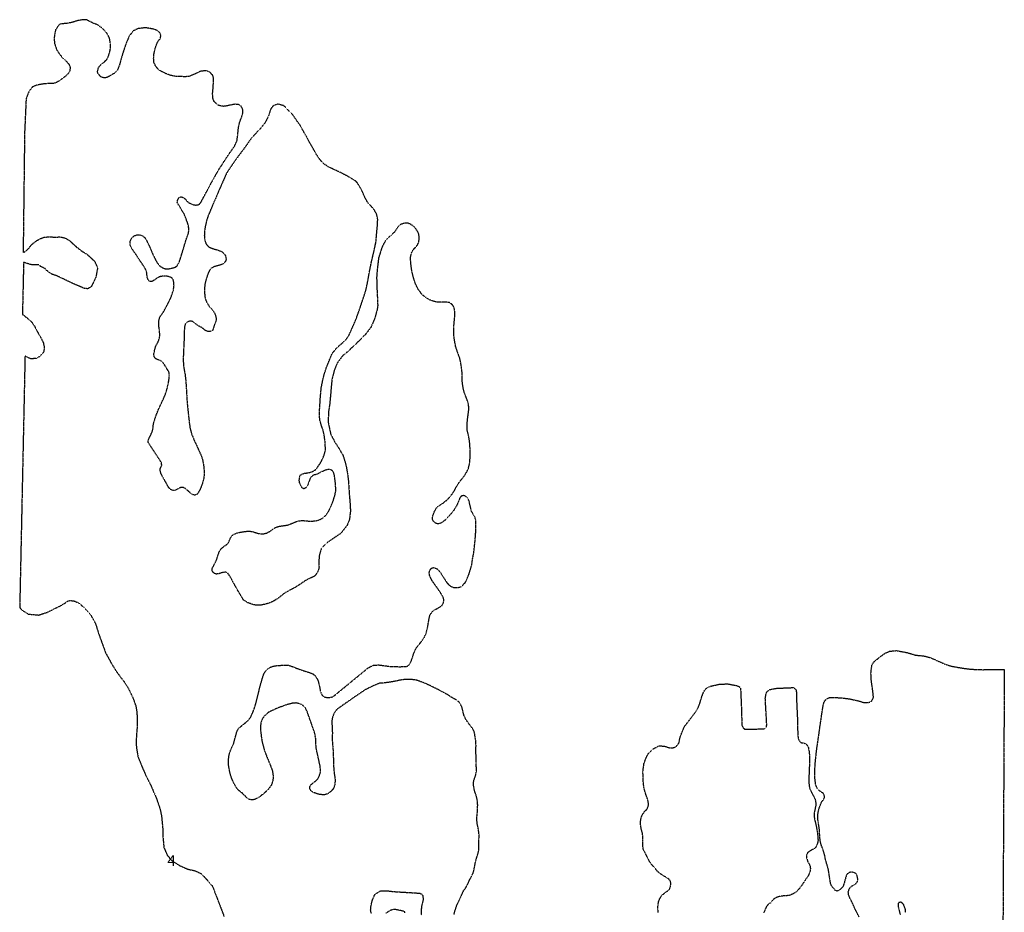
# Model space of a CAD drawing. Extents: x 387170 to 389193, y 100386 to 104689.
# Tile 14 of 14: x 388120 to 389041, y 103854 to 104689. Entities that reach past the tile are written whole.
import ezdxf

# ---------------------------------------------------------------- set-up
doc = ezdxf.new("R2010")
doc.units = 0
doc.header["$MEASUREMENT"] = 0
doc.linetypes.add('Wisdot7', pattern=[0.2875, 0.125, -0.05, 0.0625, -0.05])
doc.layers.add('E_DTM_ObscureArea', color=231, linetype='Wisdot7', lineweight=25)
doc.styles.add('CalibriLight', font='calibril.ttf')

msp = doc.modelspace()

# ---------------------------------------------------------------- linework, layer by layer
at = {"layer": 'E_DTM_ObscureArea'}
for points in [[(388526.42, 103851.65, 1607.29), (388527.56, 103855.52, 1606.57), (388528.57, 103858.62, 1605.69), (388529.33, 103860.74, 1604.7), (388530.3, 103862.82, 1603.47), (388531.23, 103864.68, 1603.02), (388531.98, 103866.19, 1602.8), (388535.6, 103874.26, 1602.41), (388536.79, 103875.53, 1602.39), (388538.21, 103877.85, 1603.1), (388539.14, 103879.65, 1604.54), (388540.1, 103881.79, 1605.44), (388541.23, 103884.36, 1606.1), (388542.23, 103886.09, 1606.43), (388543.35, 103888.04, 1606.04), (388544.69, 103891.31, 1604.89), (388545.91, 103897.31, 1603.8), (388546.55, 103900.79, 1602.86), (388547.26, 103903.45, 1601.24), (388548.8, 103908.25, 1600.07), (388549.68, 103911.96, 1599.58), (388549.66, 103915.86, 1599.48), (388549.68, 103919.35, 1599.68), (388549.71, 103922.02, 1599.82), (388549.94, 103924.71, 1599.99), (388549.75, 103927.49, 1599.87), (388549.47, 103929.72, 1599.6), (388549.01, 103932.42, 1599.41), (388548.17, 103936.38, 1599.23), (388547.79, 103939.76, 1599.25), (388547.76, 103942.29, 1599.29), (388548.17, 103945.95, 1599.23), (388548.55, 103949.89, 1599.13), (388548.56, 103954.27, 1599.27), (388548.07, 103959.56, 1599.23), (388546.84, 103963.89, 1599.21), (388545.64, 103967.27, 1599.13), (388544.87, 103971.1, 1599.17), (388544.6, 103974.77, 1599.17), (388545.08, 103977, 1599.13), (388545.83, 103979.26, 1598.98), (388546.54, 103981.17, 1598.84), (388547.45, 103986.11, 1598.74), (388547.3, 103989.86, 1598.78), (388547.25, 103993.35, 1598.78), (388547.15, 103998.19, 1598.8), (388546.83, 104004.53, 1598.84), (388547.05, 104009.54, 1598.76), (388546.77, 104014.03, 1598.7), (388546.28, 104017.13, 1598.53), (388545.65, 104020.97, 1598.04), (388545.01, 104023.44, 1597.98), (388543.87, 104025.39, 1598.1), (388542.08, 104027.69, 1598.2), (388540.28, 104030.12, 1598.43), (388538.71, 104032.3, 1598.86), (388537.36, 104034.29, 1599.45), (388535.73, 104037.84, 1599.6), (388534.85, 104041.45, 1599.6), (388533.58, 104046.32, 1599.56), (388531.61, 104049.77, 1599.66), (388529.08, 104052, 1599.66), (388524.34, 104054.5, 1599.7), (388521.7, 104056.37, 1599.68), (388512.1, 104061.71, 1599.76), (388499.92, 104067.62, 1599.95), (388491.49, 104070.74, 1600.17), (388489.2, 104071.14, 1600.34), (388482.46, 104071.47, 1600.71), (388477.98, 104071.12, 1600.89), (388471, 104069.66, 1601.18), (388466.43, 104068.82, 1601.67), (388460.21, 104068.04, 1601.98), (388456.93, 104067.94, 1602.16), (388450.24, 104065.08, 1602.33), (388443.64, 104061.9, 1602.63), (388431.45, 104053.66, 1603.03), (388416.9, 104043.41, 1603.08), (388414.12, 104039.6, 1603.06), (388412.77, 104035.7, 1603.01), (388412.2, 104032.66, 1603.12), (388412.25, 104029.82, 1603.18), (388412.53, 104026.86, 1603.29), (388412.7, 104021.18, 1603.48), (388412.6, 104017.68, 1603.57), (388412.66, 104013.21, 1603.59), (388413.24, 104006.93, 1603.48), (388413.63, 103997.43, 1603.61), (388413.94, 103988.64, 1603.97), (388414.4, 103983.7, 1604.14), (388414.98, 103979.77, 1604.33), (388415.3, 103977.1, 1604.51), (388414.97, 103973.01, 1604.59), (388413.62, 103969.11, 1604.68), (388410.38, 103965.75, 1604.93), (388408.16, 103964.34, 1604.97), (388405.47, 103963.45, 1604.82), (388401.39, 103963.71, 1604.57), (388398.55, 103964.37, 1604.42), (388395.09, 103965.62, 1603.97), (388392.99, 103966.77, 1603.63), (388391.47, 103969.4, 1603.35), (388391.66, 103971.13, 1603.18), (388392.77, 103973.01, 1603.14), (388395.08, 103974.93, 1603.2), (388396.88, 103976.31, 1603.31), (388398.91, 103978.21, 1603.42), (388399.95, 103979.94, 1603.44), (388400.71, 103981.79, 1603.44), (388401.47, 103984.28, 1603.48), (388401.61, 103986.64, 1603.48), (388401.33, 103988.82, 1603.46), (388401.14, 103990.94, 1603.46), (388397.68, 104006.69, 1603.5), (388397.27, 104011.14, 1603.31), (388397.31, 104015.27, 1603.16), (388396.07, 104021.77, 1603.06), (388391.04, 104036.1, 1602.74), (388388.93, 104041.95, 1602.63), (388387.2, 104045.21, 1602.61), (388385.24, 104047.16, 1602.54), (388382.33, 104048.67, 1602.52), (388378.77, 104049.4, 1602.5), (388375.38, 104049.16, 1602.44), (388368.79, 104047.34, 1602.1), (388360.27, 104044.13, 1601.86), (388353.05, 104040.68, 1601.73), (388349.75, 104037.89, 1601.63), (388347.14, 104034.58, 1601.56), (388345.79, 104030.76, 1601.31), (388345.41, 104025.6, 1600.99), (388346.16, 104018.34, 1600.48), (388347.02, 104012.87, 1600.24), (388349.09, 104005.1, 1600.22), (388351.89, 103997.96, 1600.05), (388354.73, 103991.11, 1600.24), (388356.65, 103985.81, 1600.56), (388357.35, 103980.61, 1600.75), (388357.06, 103976.81, 1600.88), (388355.67, 103972.62, 1600.92), (388352.96, 103968.82, 1600.65), (388349.76, 103965.74, 1600.26), (388344.88, 103961.66, 1599.56), (388340.76, 103959.29, 1599.28), (388337.61, 103958.64, 1599.11), (388334.05, 103959.45, 1598.9), (388331.23, 103962.24, 1598.86), (388328.25, 103965.24, 1598.43), (388325.8, 103967.08, 1598.15), (388323.78, 103968.95, 1598.05), (388320.58, 103974.27, 1598.24), (388318.67, 103978.72, 1598.58), (388317.19, 103983.21, 1598.92), (388316.21, 103987.67, 1599.2), (388315.71, 103990.76, 1599.58), (388315.51, 103995.15, 1599.86), (388315.83, 103998.66, 1600.03), (388316.49, 104002.21, 1600.09), (388317.62, 104005.38, 1600.2), (388320.46, 104011.62, 1600.37), (388322.31, 104018.48, 1600.39), (388323.09, 104021.61, 1600.48), (388324.13, 104024.12, 1600.56), (388325.12, 104025.71, 1600.54), (388327.36, 104027.62, 1600.56), (388330.94, 104030.52, 1600.54), (388333.51, 104032.68, 1600.65), (388336.01, 104035.68, 1600.8), (388337.86, 104039.49, 1601.09), (388339.37, 104043.18, 1601.39), (388341.3, 104049.2, 1601.69), (388342.62, 104054.87, 1601.95), (388344.03, 104060.34, 1602.2), (388345.21, 104065.28, 1602.63), (388346.29, 104069.01, 1602.82), (388347.19, 104072.37, 1603.08), (388348.47, 104076.12, 1603.48), (388350.06, 104078.97, 1603.72), (388353, 104081.73, 1603.84), (388355.29, 104083.15, 1603.93), (388358.06, 104083.98, 1604.04), (388360.8, 104084.38, 1604.06), (388364.4, 104084.64, 1604.1), (388366.95, 104084.73, 1604.12), (388371.43, 104084.79, 1604.04), (388375.9, 104083.36, 1604.01), (388378.58, 104082.18, 1603.97), (388382.62, 104080.71, 1603.95), (388387.62, 104079.04, 1603.8), (388391.43, 104077.83, 1603.63), (388394.52, 104076.69, 1603.57), (388396.45, 104075.09, 1603.52), (388399.13, 104070.79, 1603.5), (388400.42, 104066.07, 1603.46), (388401.46, 104060.19, 1603.42), (388403.01, 104056.56, 1603.27), (388405.07, 104055.12, 1603.2), (388405.8, 104054.83, 1603.18), (388409.33, 104054.45, 1603.06), (388413.31, 104055.24, 1603.08), (388446.16, 104082.27, 1602.25), (388450.71, 104084.62, 1601.93), (388456, 104085.04, 1601.73), (388461.11, 104084.37, 1601.54), (388466.09, 104083.7, 1601.24), (388475.87, 104083.32, 1600.28), (388482.38, 104083.65, 1600.09), (388484.59, 104085.13, 1599.88), (388486.36, 104088.35, 1599.75), (388487.48, 104091.59, 1599.73), (388489.09, 104096.5, 1599.54), (388490.63, 104099.85, 1599.2), (388492.75, 104103.03, 1598.96), (388495.57, 104106.36, 1598.83), (388497.96, 104109.71, 1598.66), (388498.83, 104111.07, 1598.56), (388500.3, 104114.41, 1598.45), (388501.8, 104120.45, 1598.3), (388502.68, 104125.59, 1598.07), (388503.3, 104128.85, 1597.79), (388504.09, 104131.84, 1597.7), (388505.91, 104134.49, 1597.49), (388507.67, 104136.22, 1597.19), (388509.84, 104137.35, 1597.06), (388512.75, 104138.9, 1596.89), (388515.28, 104140.77, 1596.77), (388516.57, 104143.03, 1596.45), (388517.05, 104145.49, 1596), (388516.53, 104148, 1595.68), (388514.74, 104151.25, 1595.61), (388511.19, 104156.47, 1595.68), (388508.51, 104160.14, 1595.66), (388505.95, 104163.88, 1595.68), (388503.89, 104167.68, 1595.74), (388503.17, 104170.88, 1595.66), (388503.84, 104173.58, 1595.61), (388505.7, 104175.74, 1595.61), (388507.73, 104176.14, 1595.66), (388511.15, 104174.61, 1595.66), (388513.97, 104171.03, 1595.66), (388516.8, 104166.53, 1595.72), (388519.72, 104161.96, 1595.83), (388523.3, 104158.59, 1595.85), (388526.05, 104157.42, 1596.08), (388529.33, 104157.3, 1596.4), (388533.17, 104158.09, 1596.85), (388537.19, 104162.3, 1597.28), (388540.46, 104170, 1597.92), (388542.92, 104177.99, 1598), (388543.69, 104183.47, 1598.51), (388544.93, 104189.99, 1598.68), (388546.13, 104200.91, 1598.94), (388546.8, 104209.72, 1599.09), (388546.97, 104216.36, 1599.09), (388546.7, 104220.81, 1598.94), (388545.95, 104223.52, 1598.71), (388544.89, 104224.91, 1598.51), (388542.72, 104229.12, 1598.3), (388541.48, 104234.06, 1598.34), (388540.59, 104238.32, 1598.32), (388539.44, 104240.77, 1598.17), (388537.25, 104242.85, 1597.77), (388535.41, 104243.46, 1597.34), (388533.25, 104242.97, 1596.89), (388531.85, 104241.28, 1596.66), (388530.58, 104238.03, 1596.57), (388529.01, 104234.25, 1596.53), (388525.98, 104229.35, 1596.42), (388522.41, 104224.96, 1596.4), (388518.4, 104220.6, 1596.38), (388514.79, 104218.06, 1596.36), (388512.61, 104217.08, 1596.3), (388510.69, 104217.04, 1596.36), (388508.62, 104217.85, 1596.4), (388507.04, 104219.55, 1596.4), (388506.27, 104221.75, 1596.4), (388506.54, 104224.2, 1596.4), (388507.78, 104227.66, 1596.45), (388509.89, 104231.77, 1596.51), (388512.52, 104234.07, 1596.49), (388516.54, 104236.72, 1596.55), (388520.52, 104239.87, 1596.55), (388522.96, 104242.73, 1596.62), (388525.38, 104245.8, 1596.51), (388527.23, 104248.89, 1596.47), (388529.35, 104252.85, 1596.6), (388531.28, 104255.81, 1596.81), (388533.31, 104258.42, 1597.06), (388535.99, 104261.73, 1597.34), (388538.65, 104266.03, 1597.47), (388539.9, 104268.7, 1597.66), (388540.94, 104272.86, 1597.94), (388541.38, 104277.24, 1598.17), (388541.54, 104283.94, 1598.41), (388541.31, 104291.03, 1598.41), (388540.64, 104296.73, 1598.39), (388538.76, 104304.67, 1598.34), (388538.64, 104309.85, 1598.22), (388539.34, 104316.82, 1598.24), (388540.3, 104324.16, 1598.19), (388540.09, 104327.99, 1598.13), (388539.17, 104331.74, 1598), (388538.11, 104334.63, 1597.9), (388536, 104339.77, 1598.09), (388534.92, 104344.51, 1598.24), (388534.19, 104350.06, 1598.26), (388534.1, 104355.61, 1598.19), (388533.93, 104359, 1598.07), (388533.38, 104363.36, 1598.02), (388532.76, 104367.79, 1598.05), (388531.79, 104372.11, 1598.24), (388529.99, 104376.92, 1598.47), (388528.04, 104382.65, 1598.56), (388526.88, 104388.94, 1598.45), (388526.15, 104394.57, 1598.17), (388526.17, 104400.4, 1597.94), (388526.49, 104403.85, 1597.7), (388526.92, 104408.44, 1597.45), (388527.21, 104412.17, 1597.3), (388527.12, 104416.29, 1597.24), (388526.66, 104418.88, 1597.24), (388525.61, 104421.05, 1597.24), (388523.94, 104422.96, 1597.28), (388522.07, 104423.93, 1597.32), (388519.81, 104424.43, 1597.32), (388516.62, 104424.35, 1597.32), (388513.22, 104424.24, 1597.3), (388510.92, 104424.39, 1597.3), (388507.22, 104425.18, 1597.3), (388503.61, 104426.55, 1597.28), (388500.82, 104428.21, 1597.17), (388496.77, 104431.25, 1597.17), (388492.86, 104436.58, 1597.13), (388490.4, 104441.62, 1597.24), (388489.02, 104445.76, 1597.32), (388487.38, 104451.87, 1597.28), (388486.65, 104455.93, 1597.28), (388485.99, 104461.56, 1597.28), (388485.72, 104465.94, 1597.13), (388486.45, 104469.57, 1597.11), (388487.39, 104471.72, 1597.06), (388488.55, 104473.82, 1597.06), (388491.09, 104476.33, 1597.06), (388492.23, 104477.79, 1597.06), (388493.36, 104480.17, 1597.11), (388493.81, 104483.06, 1597.21), (388493.75, 104485.97, 1597.28), (388493.35, 104488.78, 1597.38), (388491.74, 104491.55, 1598.09), (388489.45, 104494.75, 1598.56), (388485.65, 104497.38, 1598.83), (388483.51, 104498.18, 1599.22), (388480.51, 104498.33, 1600.77), (388476.43, 104497.02, 1601.93), (388474.38, 104495.34, 1602.1), (388471.2, 104490.56, 1601.97), (388467.82, 104487.05, 1601.88), (388465.25, 104484.89, 1601.78), (388461.9, 104481.16, 1601.67), (388459.12, 104475.85, 1601.52), (388455.97, 104466.1, 1601.12), (388454.83, 104456.88, 1600.94), (388454.07, 104447.42, 1600.75), (388454.46, 104434.79, 1600.9), (388454.88, 104427.22, 1600.84), (388455.09, 104421.12, 1600.8), (388454.47, 104417.08, 1600.65), (388452.46, 104409.64, 1600.97), (388448.72, 104400.89, 1601.05), (388444.03, 104394.69, 1601.14), (388439.5, 104389.86, 1601.2), (388432.83, 104383.48, 1601.35), (388426.94, 104377.95, 1601.39), (388422.38, 104374.26, 1601.58), (388417.43, 104367.75, 1601.78), (388414.57, 104361.08, 1601.82), (388412.32, 104352.33, 1601.78), (388411.52, 104344.08, 1601.8), (388410.97, 104337.05, 1601.84), (388410.2, 104329.16, 1602.05), (388409, 104321.43, 1602.37), (388408.83, 104311.74, 1602.57), (388411.11, 104301, 1602.69), (388414.68, 104294, 1602.76), (388418.5, 104288.09, 1602.82), (388422.65, 104281.01, 1603.14), (388425.4, 104272.01, 1603.08), (388426.88, 104263.76, 1603.16), (388427.75, 104256.72, 1603.03), (388428.45, 104245.33, 1603.03), (388429.26, 104235.87, 1603.12), (388429.6, 104229.08, 1603.23), (388428.64, 104221.09, 1603.18), (388426.51, 104215.63, 1603.1), (388420.73, 104208.19, 1603.2), (388414.64, 104204.06, 1603.18), (388407.15, 104198.89, 1602.97), (388402.34, 104194.03, 1602.95), (388400.41, 104187.23, 1602.8), (388400.12, 104182.65, 1602.69), (388400.21, 104176.33, 1602.69), (388399.75, 104174.37, 1602.93), (388398.94, 104172.37, 1603.08), (388397.47, 104169.81, 1603.08), (388395.53, 104167.78, 1603.01), (388393.14, 104166.64, 1603.01), (388389.39, 104164.94, 1603.35), (388386.36, 104163.09, 1603.63), (388382.88, 104160.7, 1603.82), (388379.73, 104158.63, 1603.99), (388377.38, 104157.13, 1604.12), (388374.52, 104155.73, 1604.25), (388372.34, 104154.67, 1604.33), (388367.22, 104151.57, 1604.76), (388362.73, 104147.87, 1605.21), (388358.36, 104145.05, 1605.36), (388354.9, 104143.31, 1605.51), (388350.47, 104141.9, 1605.78), (388346.29, 104141.01, 1605.98), (388341.33, 104140.77, 1606.1), (388338.42, 104141.49, 1606.32), (388333.34, 104143.3, 1606.42), (388329.63, 104145.73, 1606.7), (388325.41, 104152.8, 1606.7), (388321.18, 104160.18, 1606.83), (388317.46, 104167.04, 1606.77), (388315.32, 104170.29, 1606.59), (388313.59, 104171.61, 1606.59), (388312.28, 104171.79, 1606.61), (388309.73, 104171.37, 1606.68), (388306.27, 104170.19, 1606.98), (388304.32, 104170.01, 1606.94), (388302.35, 104170.62, 1606.85), (388300.94, 104171.91, 1606.68), (388300.16, 104173.75, 1606.61), (388300.52, 104175.75, 1606.55), (388302.27, 104178.81, 1606.41), (388303.58, 104181.33, 1606.31), (388304.63, 104183.89, 1606.17), (388305.81, 104187.75, 1606.17), (388307.09, 104191.26, 1606.09), (388308.54, 104193.49, 1605.98), (388310.81, 104195.55, 1605.74), (388312.43, 104196.68, 1605.59), (388314.69, 104198.25, 1605.28), (388315.93, 104200.15, 1605.17), (388316.98, 104202.71, 1605.13), (388317.86, 104204.51, 1605.04), (388319.23, 104206.3, 1604.99), (388320.46, 104207.09, 1604.93), (388322.28, 104208, 1604.86), (388325.21, 104208.95, 1604.8), (388328.54, 104209.51, 1604.63), (388331.46, 104209.9, 1604.49), (388333.83, 104210.24, 1604.41), (388336.32, 104209.98, 1604.32), (388339.27, 104209.39, 1604.28), (388342.57, 104208.29, 1604.16), (388344.9, 104207.76, 1604.06), (388348.23, 104207.7, 1603.97), (388351.18, 104208.35, 1603.82), (388354.06, 104209.85, 1603.66), (388357.64, 104212.39, 1603.53), (388360.03, 104213.85, 1603.45), (388362.42, 104214.62, 1603.38), (388365.64, 104215.11, 1603.34), (388368.44, 104215.49, 1603.27), (388371.28, 104216, 1603.14), (388373.36, 104216.81, 1603.03), (388376.33, 104218.07, 1602.86), (388379.76, 104219.5, 1602.77), (388383.16, 104220, 1602.77), (388385.93, 104220.01, 1602.79), (388391.03, 104219.56, 1602.9), (388393.92, 104219.52, 1602.94), (388397.51, 104219.98, 1603.01), (388401.11, 104220.99, 1603.03), (388404.1, 104222.68, 1603.03), (388406.98, 104225.41, 1602.99), (388409.46, 104229.21, 1602.97), (388411.05, 104232.62, 1602.9), (388413.42, 104238.32, 1602.86), (388415.12, 104243.84, 1602.88), (388415.98, 104248.54, 1602.88), (388415.7, 104252.88, 1602.88), (388415.37, 104257.1, 1602.86), (388414.42, 104263.35, 1602.86), (388413.75, 104265.26, 1602.9), (388412.9, 104266.47, 1602.97), (388411.97, 104267.19, 1603.07), (388410.62, 104267.74, 1603.14), (388408.64, 104267.86, 1603.12), (388406.54, 104267.3, 1602.81), (388404.47, 104266.43, 1602.33), (388402.56, 104265.7, 1602.11), (388401.57, 104265.11, 1602.25), (388400.63, 104264.6, 1602.49), (388399.88, 104264.1, 1602.62), (388398.76, 104263.56, 1602.66), (388397.87, 104263.23, 1602.77), (388396.48, 104262.92, 1602.72), (388395.04, 104262.54, 1602.57), (388393.93, 104261.88, 1602.53), (388392.45, 104260.57, 1602.49), (388391.68, 104258.9, 1602.48), (388390.84, 104256.73, 1602.51), (388389.92, 104253.94, 1602.49), (388389.22, 104252.21, 1602.31), (388387.83, 104250.6, 1602.2), (388386.6, 104249.99, 1602.09), (388385.81, 104249.86, 1602.07), (388384.83, 104250.45, 1602.05), (388383.65, 104251.94, 1602.18), (388382.83, 104253.4, 1602.33), (388382.11, 104255.24, 1602.48), (388381.75, 104257.73, 1602.49), (388382, 104260.34, 1602.55), (388382.41, 104261.92, 1602.59), (388382.79, 104262.51, 1602.61), (388384.41, 104263.64, 1602.59), (388386.56, 104264.27, 1602.55), (388389.48, 104264.73, 1602.55), (388391.18, 104264.95, 1602.49), (388393.76, 104265.68, 1602.57), (388395.34, 104266.57, 1602.66), (388396.73, 104267.5, 1602.77), (388398.07, 104269.04, 1602.83), (388399.43, 104270.89, 1602.7), (388400.41, 104272.27, 1602.61), (388401.4, 104273.59, 1602.55), (388402.55, 104275.73, 1602.64), (388403.32, 104277.47, 1602.79), (388403.98, 104278.88, 1602.94), (388404.94, 104281.19, 1603.12), (388405.45, 104283.02, 1603.25), (388406.14, 104285.55, 1603.27), (388406.14, 104288.81, 1603.23), (388405.99, 104293.11, 1603.14), (388405.16, 104299.43, 1602.94), (388404.16, 104304.14, 1602.85), (388402.66, 104308.44, 1602.77), (388401.04, 104313.95, 1602.72), (388400.53, 104319.38, 1602.59), (388400.8, 104324.4, 1602.49), (388401.48, 104335.05, 1602.2), (388402.34, 104344.36, 1602.01), (388404.01, 104352.89, 1601.94), (388405.3, 104357.51, 1601.92), (388407.07, 104362.97, 1601.77), (388408.53, 104366.55, 1601.72), (388410.22, 104370.83, 1601.72), (388412.75, 104376.73, 1601.72), (388416.3, 104381, 1601.66), (388419.06, 104383.72, 1601.76), (388422.32, 104386.42, 1601.66), (388425.28, 104389.04, 1601.35), (388428.41, 104393.76, 1601.31), (388430.8, 104399.16, 1601.2), (388434.37, 104407.18, 1601.11), (388438.04, 104417.38, 1601.04), (388440.93, 104426.02, 1601.04), (388444.1, 104435.67, 1600.94), (388445.64, 104442.96, 1600.94), (388447.34, 104452.47, 1600.93), (388449.17, 104461.88, 1600.91), (388451.79, 104472.77, 1601.13), (388453.45, 104480.81, 1601.31), (388454.08, 104487.89, 1601.61), (388454.81, 104496.02, 1602.16), (388455.13, 104501.84, 1602.53), (388454.19, 104506.61, 1602.37), (388452.28, 104510.01, 1601.85), (388450.3, 104512.72, 1601.17), (388448.39, 104514.76, 1600.83), (388446.41, 104516.79, 1601), (388445.2, 104518.58, 1601.31), (388443.86, 104521.05, 1601.74), (388442.2, 104524.4, 1602.29), (388441.3, 104526.72, 1602.99), (388439.7, 104530.08, 1603.51), (388437.79, 104533.35, 1604.1), (388436.07, 104536.02, 1604.82), (388434.1, 104537.93, 1605.19), (388428.1, 104541.56, 1605.8), (388421.82, 104544.92, 1606.18), (388416.47, 104547.44, 1606.55), (388409.21, 104550.77, 1606.87), (388404.28, 104554.13, 1607.44), (388400.76, 104558.23, 1608.23), (388398.11, 104562.17, 1608.79), (388394.74, 104568.02, 1609.43), (388391.29, 104574.04, 1610.34), (388387.9, 104580.36, 1610.95), (388382.76, 104589.56, 1612.13), (388375.6, 104599.73, 1613.29), (388367.31, 104608.14, 1614.38), (388361.98, 104609.71, 1614.91), (388357.55, 104608.27, 1614.76), (388355.11, 104605.18, 1615.26), (388352.92, 104598.44, 1615.47), (388349.87, 104592.4, 1615.8), (388344.65, 104585.87, 1616.29), (388337.51, 104578.5, 1617.17), (388329.49, 104567.24, 1617.76), (388322.05, 104557.33, 1618.07), (388313.81, 104545.23, 1618.19), (388307.75, 104531.44, 1618.19), (388298.77, 104510.57, 1618), (388296.14, 104504.17, 1618.13), (388295.04, 104500.58, 1618), (388294.03, 104496.04, 1617.88), (388293.18, 104491.17, 1617.64), (388292.97, 104486.77, 1617.45), (388293.42, 104482.64, 1617.41), (388294.44, 104479.04, 1616.98), (388296.89, 104476.26, 1616.53), (388300.04, 104474.77, 1616.08), (388305.45, 104473.23, 1615.32), (388308.29, 104472.12, 1615.03), (388309.43, 104471.61, 1614.72), (388311.36, 104469.94, 1614.36), (388312.78, 104467.95, 1614.05), (388313.23, 104466.01, 1613.84), (388313.32, 104464.31, 1613.72), (388312.91, 104462.84, 1613.7), (388311.01, 104460.47, 1613.74), (388307.4, 104458.9, 1614.05), (388304.31, 104458.21, 1614.17), (388301.46, 104457.26, 1614.29), (388299.26, 104455.89, 1614.5), (388297.79, 104454.04, 1614.6), (388296.41, 104451.25, 1614.6), (388295.24, 104447.65, 1614.48), (388294.41, 104444.77, 1614.4), (388293.61, 104441.61, 1614.38), (388293.04, 104436.64, 1614.23), (388293.21, 104432.68, 1613.88), (388293.72, 104427.87, 1613.54), (388294.71, 104425.3, 1613.45), (388295.95, 104423.02, 1613.39), (388297.47, 104420.63, 1613.41), (388299.38, 104418.55, 1613.23), (388301.01, 104416.44, 1613.13), (388302.35, 104414.51, 1612.94), (388303.48, 104411.95, 1612.82), (388304.03, 104408.92, 1612.76), (388304.05, 104407.28, 1612.76), (388303.23, 104405.09, 1612.69), (388302.37, 104403.23, 1612.63), (388301.71, 104400.77, 1612.53), (388300.79, 104398.22, 1612.45), (388299.71, 104397.3, 1612.39), (388297.16, 104396.79, 1612.45), (388295.48, 104397.18, 1612.53), (388293.84, 104397.92, 1612.69), (388291.98, 104399.53, 1612.9), (388290.51, 104400.62, 1612.92), (388287.7, 104402.07, 1612.96), (388285.73, 104403.39, 1613.04), (388283.96, 104404.8, 1613.13), (388282.12, 104406.21, 1613.23), (388280.78, 104406.63, 1613.41), (388278.34, 104406.4, 1613.52), (388276.9, 104405.72, 1613.54), (388275.26, 104404.2, 1613.6), (388274.35, 104400.76, 1613.37), (388274.02, 104388.83, 1612.78), (388273.57, 104378.94, 1611.79), (388273.18, 104370.62, 1611.22), (388273.69, 104363.62, 1610.52), (388274.93, 104356.9, 1610.11), (388275.56, 104351.62, 1609.56), (388276.08, 104344.55, 1609.15), (388276.47, 104337.47, 1608.8), (388276.88, 104330.81, 1608.45), (388277.72, 104322.54, 1608.29), (388278.75, 104312.92, 1608.14), (388279.64, 104306.23, 1608.06), (388281.35, 104300.37, 1607.98), (388283.73, 104294.57, 1607.88), (388286.03, 104289.72, 1607.92), (388287.93, 104285.45, 1608.02), (388289.98, 104281.06, 1607.98), (388291.23, 104277.21, 1607.96), (388292.08, 104273.18, 1607.94), (388292.63, 104268.72, 1607.92), (388292.87, 104264.7, 1607.94), (388292.6, 104260.3, 1607.94), (388291.46, 104255.54, 1607.92), (388289.92, 104251.5, 1607.9), (388288.57, 104248.37, 1607.71), (388286.69, 104245.04, 1607.67), (388285.35, 104244.03, 1607.86), (388283.24, 104243.9, 1608.04), (388281.46, 104244.69, 1608.14), (388278.57, 104247.09, 1608.35), (388275.22, 104249.93, 1608.39), (388273.42, 104250.93, 1608.49), (388270.62, 104250.87, 1608.57), (388267.81, 104249.45, 1608.57), (388265.26, 104248.18, 1608.57), (388262.91, 104248.44, 1608.66), (388261.27, 104249.18, 1608.78), (388259.59, 104251.08, 1608.74), (388256.94, 104256.03, 1608.7), (388254, 104261.16, 1608.66), (388252.5, 104264.03, 1608.64), (388251.78, 104266.63, 1608.62), (388251.8, 104268.62, 1608.64), (388252.54, 104270.26, 1608.68), (388253.15, 104271.82, 1608.68), (388252.93, 104274.2, 1608.68), (388240.41, 104293.28, 1608.41), (388240.44, 104294.52, 1608.41), (388241.31, 104296.92, 1608.39), (388242.69, 104299.72, 1608.41), (388244.38, 104303.57, 1608.47), (388244.91, 104305.95, 1608.66), (388245.31, 104309.82, 1608.84), (388245.95, 104312.47, 1608.84), (388246.76, 104314.81, 1608.7), (388247.65, 104317.76, 1608.68), (388248.75, 104320.67, 1608.68), (388250.09, 104323.87, 1608.82), (388252.94, 104330.02, 1609.25), (388256.13, 104336.89, 1609.43), (388258.31, 104343.66, 1609.87), (388259.82, 104350.98, 1610.54), (388260.26, 104355.81, 1610.89), (388259.9, 104358.99, 1611.34), (388258.92, 104360.61, 1611.85), (388257.38, 104363.2, 1612.26), (388256.1, 104365.2, 1612.37), (388254.69, 104367.19, 1612.41), (388253.02, 104368.95, 1612.31), (388251.07, 104370.07, 1612.12), (388249.02, 104370.7, 1612.04), (388247.73, 104371.34, 1612.06), (388246.28, 104372.98, 1612.2), (388245.87, 104374.45, 1612.33), (388245.91, 104376.3, 1612.63), (388246.5, 104379.43, 1613.15), (388247.41, 104382.87, 1613.41), (388248.47, 104384.81, 1613.82), (388249.7, 104387.05, 1614.03), (388250.8, 104389.89, 1614.17), (388251.28, 104392.81, 1614.38), (388251.25, 104395.4, 1614.83), (388251.01, 104397.91, 1615.28), (388250.62, 104400.61, 1615.52), (388250.4, 104403.81, 1615.69), (388250.36, 104406.4, 1615.83), (388251.26, 104409.97, 1616.1), (388251.95, 104411.41, 1616.55), (388253.9, 104413.98, 1616.82), (388255.28, 104416.09, 1616.67), (388256.49, 104418.46, 1616.12), (388257.55, 104420.27, 1615.79), (388258.77, 104422.71, 1615.89), (388261.66, 104428.38, 1616.39), (388264.06, 104435.65, 1616.73), (388264.63, 104439.81, 1617.04), (388264.45, 104443.22, 1617.39), (388263.81, 104445.76, 1617.7), (388262.44, 104447.2, 1617.78), (388260.02, 104448.21, 1617.86), (388256.88, 104448.87, 1617.92), (388253.82, 104448.66, 1617.78), (388251.8, 104448.33, 1617.72), (388249.56, 104447.37, 1617.55), (388247.17, 104445.85, 1617.43), (388245.52, 104444.54, 1617.2), (388244.08, 104443.79, 1617.12), (388242.38, 104443.7, 1617.12), (388241.16, 104444.27, 1617.12), (388240.36, 104445.56, 1617.14), (388239.62, 104447.61, 1617.18), (388239.33, 104449.98, 1617.27), (388238.98, 104453.09, 1617.33), (388237.85, 104455.59, 1617.51), (388235.93, 104458.63, 1617.68), (388233.79, 104461.85, 1617.76), (388231.49, 104465.19, 1617.96), (388229.16, 104468.88, 1618.11), (388227.04, 104471.83, 1618.15), (388225.45, 104474.21, 1618.23), (388224.14, 104476.55, 1618.25), (388223.47, 104478.68, 1618.23), (388223.79, 104481.85, 1618.25), (388225.24, 104484.59, 1618.41), (388227.39, 104486.5, 1618.58), (388230.04, 104487.43, 1618.62), (388231.95, 104487.47, 1618.6), (388234.83, 104486.71, 1618.6), (388237.41, 104484.69, 1618.52), (388239.04, 104481.83, 1618.39), (388241.06, 104477.85, 1618.25), (388243.04, 104473.38, 1618.11), (388244.8, 104469.23, 1617.98), (388246.84, 104464.98, 1617.92), (388248.89, 104461.27, 1618.17), (388251.21, 104458.4, 1618.13), (388253.91, 104456.6, 1618.21), (388256.74, 104455.57, 1618.35), (388258.87, 104455.42, 1618.37), (388261.62, 104456.09, 1618.45), (388263.5, 104456.4, 1618.39), (388265.63, 104457.08, 1618.35), (388267.37, 104458.2, 1618.23), (388269.57, 104461.82, 1618.11), (388272.99, 104472.81, 1618.27), (388276.06, 104483.22, 1618.62), (388277.93, 104488.11, 1618.78), (388278.54, 104491.11, 1618.8), (388278.35, 104493.97, 1618.93), (388277.98, 104496.46, 1619.09), (388277.39, 104498.39, 1619.4), (388276.75, 104500.11, 1619.71), (388275.74, 104502.89, 1619.93), (388274.13, 104506.92, 1619.95), (388272.93, 104508.79, 1620.08), (388271.23, 104511.71, 1620.1), (388269.61, 104514.36, 1619.97), (388268.68, 104515.58, 1620.12), (388267.66, 104517.67, 1620.28), (388268, 104519.89, 1620.46), (388269.23, 104522.13, 1620.63), (388271, 104522.97, 1620.61), (388271.41, 104522.94, 1620.59), (388273.18, 104522.36, 1620.46), (388275.09, 104520.96, 1620.3), (388277.18, 104518.35, 1620.44), (388278.78, 104517.27, 1620.38), (388282.14, 104515.73, 1620.24), (388284.92, 104515.24, 1619.93), (388286.82, 104515.48, 1619.01), (388288.27, 104516.03, 1618.93), (388289.64, 104517.52, 1618.95), (388298.21, 104533.56, 1618.95), (388305.98, 104547.54, 1618.75), (388314.23, 104560.33, 1618.52), (388321.31, 104570.49, 1618.09), (388323.6, 104575.72, 1618.17), (388324.2, 104580.77, 1619.16), (388324.85, 104586.98, 1619.77), (388325.51, 104591.06, 1620.02), (388326.59, 104594.22, 1620.06), (388328.14, 104598.31, 1619.94), (388329.11, 104602.07, 1619.92), (388328.91, 104604.87, 1619.94), (388327.62, 104607.45, 1620.12), (388325.45, 104609.14, 1620.37), (388321.92, 104609.57, 1620.74), (388318.41, 104608.97, 1621.1), (388314.77, 104608.1, 1621.43), (388310.57, 104607.52, 1621.8), (388306.25, 104608.51, 1622.23), (388302.24, 104611.92, 1622.42), (388301.06, 104614.99, 1622.46), (388300.68, 104619.34, 1622.77), (388301.26, 104625.48, 1623.09), (388301.71, 104633.52, 1623.18), (388300.95, 104636.55, 1623.4), (388298.05, 104639.7, 1623.83), (388294.75, 104640.83, 1623.97), (388289.91, 104640.55, 1623.95), (388284.01, 104637.8, 1623.93), (388279.3, 104635.75, 1623.75), (388275.29, 104635.25, 1623.65), (388266.02, 104635.68, 1623.71), (388261.58, 104636.46, 1623.77), (388256.58, 104638.29, 1623.73), (388251.02, 104641.32, 1623.91), (388247.71, 104644.57, 1624.02), (388245.9, 104648.76, 1624.45), (388245.57, 104652.36, 1624.75), (388245.89, 104656.56, 1625.23), (388246.92, 104661.22, 1625.04), (388248.15, 104665.08, 1624.84), (388249.94, 104668.77, 1624.63), (388251.95, 104671.31, 1624.53), (388252.31, 104673.87, 1624.24), (388251.55, 104675.94, 1624.02), (388249.33, 104678.24, 1623.93), (388245.86, 104679.78, 1624.04), (388237.82, 104681.12, 1624.36), (388231.3, 104680.37, 1624.45), (388226.66, 104678.26, 1624.51), (388222.82, 104673.6, 1624.47), (388219.49, 104665.62, 1624.28), (388216.5, 104656.71, 1624.08), (388213.9, 104647.14, 1623.91), (388211.58, 104641.22, 1623.83), (388209.23, 104638.66, 1623.77), (388205.61, 104636.62, 1623.56), (388201.86, 104634.56, 1623.4), (388199.49, 104634.19, 1623.34), (388196.49, 104635, 1623.22), (388193.53, 104638.01, 1623.07), (388193.11, 104640.03, 1623.09), (388193.77, 104643.23, 1623.28), (388195.68, 104646.17, 1623.71), (388198.86, 104648.66, 1623.81), (388201.87, 104651.55, 1623.97), (388203.48, 104654.82, 1624), (388204.54, 104658.31, 1624), (388205.29, 104662.07, 1624.02), (388205.16, 104666.71, 1624.24), (388204.27, 104671.51, 1624.26), (388201.97, 104675.87, 1624.45), (388199.36, 104678.83, 1624.49), (388197.23, 104680.94, 1624.61), (388195.49, 104682.18, 1624.77), (388193.18, 104683.86, 1624.94), (388190.3, 104684.89, 1625.06), (388186.69, 104686.55, 1624.98), (388184.91, 104687.52, 1625), (388183.05, 104688.55, 1625), (388180.92, 104688.67, 1624.96), (388177.45, 104688.35, 1624.88), (388174.15, 104687.63, 1624.82), (388168.45, 104685.85, 1624.77), (388164.32, 104685.21, 1624.69), (388162.35, 104685, 1624.61), (388159.22, 104684.71, 1624.61), (388157.28, 104684.09, 1624.57), (388153.81, 104679.05, 1624.3), (388152.44, 104671.42, 1623.65), (388153.03, 104666.05, 1623.4), (388154.94, 104660.43, 1623.19), (388158.16, 104655.67, 1623.18), (388161.15, 104652.12, 1623.26), (388164.66, 104649.08, 1623.34), (388166.54, 104646.68, 1623.26), (388167.47, 104644.21, 1623.18), (388167.33, 104641.4, 1622.99), (388166.27, 104638.99, 1622.85), (388163.87, 104636.22, 1622.66), (388160.81, 104634.01, 1622.17), (388158.21, 104632.04, 1621.9), (388154.61, 104629.8, 1621.7), (388152.19, 104629.08, 1621.72), (388148.99, 104628.92, 1621.99), (388147.14, 104628.92, 1622.07), (388144.28, 104628.71, 1622.05), (388139.87, 104628.12, 1621.78), (388136.22, 104627.45, 1621.08), (388132.17, 104625.58, 1620.78), (388129.23, 104621.81, 1620.74), (388127.91, 104619.11, 1620.61), (388126.33, 104614.48, 1620.37), (388124.91, 104582.9, 1618.95), (388123.57, 104470.72, 1605.46), (388124.74, 104471.38, 1605.46), (388126.54, 104472.64, 1605.54), (388129.05, 104475.06, 1605.62), (388130.87, 104477.56, 1606.4), (388133.13, 104479.68, 1607.51), (388136.21, 104481.88, 1607.88), (388139.59, 104483.84, 1608.21), (388143.03, 104485.12, 1608.25), (388148.04, 104485.58, 1608.49), (388153, 104485.22, 1608.74), (388158.18, 104485.43, 1608.78), (388162.79, 104484.49, 1608.86), (388166.98, 104482, 1608.82), (388173.57, 104475.91, 1608.74), (388177.99, 104472.49, 1608.7), (388183.51, 104469.04, 1608.9), (388190.25, 104462.82, 1609.07), (388193.16, 104456.52, 1609.03), (388191.63, 104447.9, 1609.03), (388187.27, 104438.87, 1609.03), (388184.17, 104436.94, 1609.03), (388180.86, 104437.18, 1609.03), (388169.46, 104442.15, 1609.07), (388155, 104449.01, 1608.78), (388150.48, 104450.51, 1609.07), (388147.41, 104452.69, 1609.11), (388145.36, 104454.14, 1608.78), (388144.26, 104455.68, 1608.04), (388142.39, 104456.6, 1607.55), (388139.96, 104457.74, 1607.18), (388138.32, 104459.23, 1605.83), (388136.27, 104459.18, 1605.62), (388131.61, 104459.29, 1605.25), (388124, 104461.59, 1604.93), (388122.9, 104413.06, 1600.66), (388128.96, 104408.28, 1600.87), (388131.51, 104405.78, 1600.74), (388134.36, 104401.67, 1600.58), (388136.7, 104397.1, 1600.58), (388140.13, 104391.12, 1600.29), (388142.49, 104386.28, 1599.97), (388143.31, 104381.84, 1599.68), (388142.82, 104378.38, 1599.47), (388141.89, 104376.51, 1599.15), (388139.16, 104373.52, 1598.65), (388135.64, 104371.69, 1598.28), (388130.61, 104371.36, 1598.16), (388125.31, 104373.88, 1598.12), (388120.34, 104138.63, 1592.22), (388122.77, 104136.12, 1592.22), (388128.44, 104132.54, 1592.26), (388138.09, 104131.66, 1592.46), (388146.86, 104134.53, 1592.46), (388152.46, 104137.51, 1592.59), (388158.63, 104140.41, 1592.83), (388162.77, 104142.98, 1592.91), (388164.95, 104144.55, 1593), (388167.47, 104145.33, 1592.95), (388171.21, 104144.86, 1592.79), (388175.48, 104143.07, 1592.79), (388181.13, 104138.26, 1592.79), (388186, 104132.96, 1592.79), (388191.25, 104123.6, 1592.79), (388194.55, 104113.1, 1592.79), (388200.61, 104096.42, 1592.79), (388206.22, 104086.13, 1592.79), (388210.71, 104079.02, 1592.79), (388214.64, 104073.51, 1592.79), (388217.9, 104069.43, 1592.79), (388221.58, 104063.62, 1592.79), (388226.14, 104054.32, 1592.79), (388228.9, 104046.65, 1592.79), (388229.87, 104040.71, 1592.79), (388230.17, 104035.95, 1592.79), (388230.24, 104027.89, 1592.79), (388229.48, 104018.38, 1592.79), (388229.22, 104012.33, 1592.79), (388229.52, 104007.57, 1592.79), (388231.02, 103998.82, 1592.79), (388235.46, 103987.87, 1592.79), (388238.54, 103981.18, 1592.79), (388243.09, 103972.03, 1592.79), (388248.16, 103960.18, 1592.79), (388251.7, 103949.98, 1592.79), (388253.04, 103942.99, 1592.83), (388254.02, 103932.41, 1592.83), (388254.22, 103924.35, 1592.83), (388255.15, 103914.31, 1592.83), (388258.3, 103906.95, 1592.83), (388258.3, 103906.95, 1592.83), (388262.6, 103901.87, 1592.83), (388270.29, 103897.11, 1593), (388277.57, 103893.96, 1593.04), (388284.41, 103892.4, 1593.57), (388290.43, 103889.54, 1593.77), (388300.51, 103878.17, 1594.06), (388311.44, 103849.73, 1594.94)], [(388905.13, 103849.41, 1605.8), (388902.14, 103855.15, 1606.14), (388898.77, 103862.7, 1606.39), (388896.43, 103867.21, 1606.72), (388895.23, 103870.58, 1606.7), (388895.1, 103872.76, 1606.57), (388895.96, 103875.23, 1606.47), (388897.2, 103877.33, 1606.23), (388899.78, 103879.01, 1605.82), (388901.6, 103880.07, 1605.75), (388903.07, 103881.16, 1605.71), (388904.17, 103883.32, 1605.67), (388903.79, 103885.95, 1605.37), (388903.06, 103888.62, 1605.26), (388901.62, 103890.19, 1605.14), (388899.77, 103890.91, 1604.93), (388897.76, 103891.2, 1604.75), (388895.9, 103890.62, 1604.36), (388894.09, 103889.49, 1604.03), (388893.31, 103888.33, 1603.66), (388892.79, 103886.5, 1603.5), (388891.77, 103882.85, 1603.44), (388890.95, 103879.83, 1603.77), (388890.06, 103877.63, 1604.16), (388889.08, 103876.44, 1604.59), (388887.64, 103875.01, 1604.69), (388884.84, 103873.45, 1604.44), (388883.39, 103873.59, 1603.68), (388881.23, 103876.26, 1601.94), (388880.64, 103876.68, 1601.55), (388879.54, 103878.22, 1600.75), (388878.48, 103880.73, 1600.18), (388877.85, 103884.57, 1599.77), (388877.17, 103889.02, 1599.54), (388876.49, 103893.4, 1600.01), (388875.12, 103898.54, 1600.71), (388873.76, 103902.93, 1601.76), (388873.06, 103906.76, 1602.31), (388872.3, 103909.7, 1602.78), (388871.09, 103913.22, 1602.76), (388869.82, 103916.52, 1602.45), (388868.87, 103920.19, 1602.27), (388868.4, 103924.46, 1602.11), (388868.3, 103927.74, 1602.04), (388868.09, 103930.73, 1601.92), (388867.77, 103933.5, 1601.74), (388867.3, 103936.33, 1601.53), (388866.91, 103938.35, 1601.8), (388866.59, 103941.05, 1602.02), (388866.58, 103944.81, 1602.06), (388867.23, 103948.84, 1602.25), (388868.57, 103952.87, 1602.39), (388870.31, 103957, 1602.41), (388871.23, 103958.11, 1602.41), (388872.26, 103959.57, 1602.41), (388872.87, 103961.07, 1602.41), (388872.69, 103962.96, 1602.45), (388871.7, 103964.86, 1602.47), (388868.42, 103967.01, 1602.47), (388866.16, 103969.27, 1602.56), (388864.64, 103973.09, 1602.52), (388863.9, 103978.84, 1602.68), (388863.75, 103985.6, 1602.86), (388864.17, 103992.82, 1602.95), (388865.67, 104006.92, 1602.93), (388867.42, 104018.3, 1602.99), (388869, 104030.01, 1602.82), (388871.33, 104045.41, 1602.74), (388871.87, 104048.4, 1602.7), (388873.08, 104051.66, 1602.7), (388875.3, 104053.44, 1602.64), (388877.34, 104054.38, 1602.68), (388880.87, 104054.64, 1602.82), (388888.78, 104054.21, 1602.93), (388896.67, 104053.24, 1603.01), (388905.55, 104051.12, 1603.21), (388909.64, 104049.86, 1603.27), (388912.8, 104049.67, 1603.32), (388915.54, 104050.34, 1603.23), (388917.33, 104051.73, 1603.25), (388918.65, 104054.46, 1603.32), (388918.15, 104059.88, 1603.54), (388917.4, 104064.94, 1603.7), (388916.55, 104071.16, 1603.64), (388916.29, 104076.95, 1603.68), (388916.47, 104080.11, 1604.03), (388917.25, 104084.97, 1604.16), (388919.23, 104088.03, 1604.57), (388923.8, 104091.78, 1605.4), (388929.18, 104095.8, 1606.06), (388933.71, 104097.79, 1606.57), (388940.01, 104098.44, 1607.27), (388950.46, 104096.47, 1608.44), (388957.92, 104094.22, 1609.38), (388966.42, 104093.3, 1610.39), (388972.25, 104091.66, 1611.31), (388983.51, 104086.68, 1612.68), (388986.3, 104085.44, 1613.07), (388992, 104083.78, 1614.65), (388997.71, 104082.73, 1616.13), (389004.31, 104081.64, 1617.46), (389010.87, 104080.95, 1618.57), (389020.69, 104080.56, 1619.57), (389032.16, 104080.73, 1620.7), (389040.98, 104080.8, 1621.03), (389039.72, 103843.32, 1625.58)], [(388717.53, 103853.32, 1594.36), (388717.3, 103854.33, 1594.36), (388717.01, 103857.45, 1594.36), (388717.27, 103860.55, 1594.36), (388717.79, 103863.75, 1594.36), (388718.79, 103866.23, 1594.44), (388720.74, 103869.56, 1594.48), (388723.73, 103871.93, 1594.06), (388726.89, 103874.1, 1594.54), (388728.06, 103875.51, 1594.62), (388728.93, 103877.85, 1594.62), (388729.14, 103880.81, 1594.62), (388728.67, 103882.89, 1594.64), (388727.42, 103884.55, 1594.68), (388725.89, 103885.57, 1594.68), (388722.35, 103887.63, 1594.62), (388717.52, 103891.02, 1594.26), (388709.95, 103899.85, 1594.26), (388705.83, 103907.86, 1594.46), (388704.17, 103910.98, 1594.58), (388703.5, 103912.36, 1594.56), (388702.95, 103915.32, 1594.64), (388702.9, 103918.05, 1594.79), (388703.14, 103921.36, 1594.89), (388702.93, 103925.1, 1594.91), (388702.5, 103928.27, 1595.05), (388701.65, 103930.79, 1595.44), (388700.98, 103935.04, 1595.63), (388700.79, 103937.83, 1595.79), (388701.08, 103940.59, 1595.85), (388701.87, 103943.06, 1595.85), (388702.88, 103945.48, 1595.87), (388704.47, 103947.54, 1595.87), (388706.65, 103949.8, 1595.89), (388707.7, 103951.74, 1595.89), (388708.4, 103954.54, 1595.89), (388707.66, 103958.79, 1595.98), (388706.02, 103963.22, 1596.02), (388704.15, 103969.41, 1596.14), (388703.22, 103977.19, 1596.55), (388703.12, 103985.59, 1596.55), (388704.09, 103992.86, 1596.67), (388706.23, 103998.54, 1596.88), (388708.09, 104002.06, 1597.29), (388712.02, 104006.19, 1597.7), (388717.96, 104009.27, 1598.21), (388723.17, 104009.07, 1598.56), (388728.54, 104007.31, 1598.89), (388732.13, 104007.65, 1599.01), (388734.48, 104008.89, 1599.17), (388736.66, 104011.9, 1599.36), (388738.14, 104018.12, 1599.58), (388739.57, 104021.81, 1599.83), (388741.92, 104027.44, 1600.14), (388746.75, 104033.63, 1600.55), (388749.25, 104036.94, 1600.71), (388752.85, 104041.66, 1601.02), (388755.12, 104045.9, 1601.24), (388756.44, 104049.45, 1601.31), (388758.14, 104055.35, 1601.31), (388760.03, 104060.04, 1601.39), (388762.28, 104063.12, 1601.39), (388765.27, 104064.84, 1601.43), (388774.91, 104067.1, 1601.45), (388782.77, 104067.21, 1601.49), (388790.91, 104065.65, 1601.43), (388793.06, 104064.68, 1601.37), (388794.36, 104063.16, 1601.33), (388795.17, 104044.15, 1601.37), (388795.6, 104028.46, 1601.24), (388796.61, 104026.43, 1601.33), (388798.1, 104025.06, 1601.39), (388803.73, 104024.83, 1601.41), (388816.62, 104025.28, 1601.49), (388817.42, 104025.56, 1601.51), (388818.54, 104026.69, 1601.51), (388818.88, 104028.98, 1601.51), (388817.51, 104053.34, 1601.31), (388818.18, 104057.85, 1601.33), (388819.26, 104060.21, 1601.33), (388821.83, 104062.02, 1601.43), (388828.22, 104063.16, 1601.51), (388843.42, 104063.82, 1601.22), (388844.2, 104063.55, 1601.2), (388845.51, 104062.64, 1601.18), (388846.42, 104060.95, 1601.18), (388846.69, 104058.1, 1601.18), (388846.73, 104051.74, 1601.39), (388847.2, 104041.53, 1601.51), (388847.55, 104034.03, 1601.57), (388847.76, 104023.65, 1601.41), (388847.83, 104019.28, 1601.35), (388848.47, 104015.37, 1601.49), (388849.77, 104013.17, 1601.72), (388851.57, 104012.11, 1602.11), (388853.57, 104011.95, 1602.47), (388854.99, 104011.4, 1602.62), (388856.41, 104010.16, 1602.8), (388857.8, 104007.62, 1602.68), (388858.51, 104003.72, 1602.54), (388858.81, 103999.78, 1602.52), (388858.73, 103992.52, 1602.58), (388858.56, 103984.77, 1602.39), (388858.08, 103978.85, 1602.37), (388858.18, 103974.82, 1602.31), (388858.78, 103970.57, 1602.27), (388859.47, 103968.37, 1602.31), (388860.82, 103965.56, 1602.35), (388862.8, 103961.98, 1602.39), (388864.35, 103958.5, 1602.23), (388864.63, 103956.26, 1602.19), (388864.67, 103953.6, 1602.21), (388864.02, 103950.32, 1602.19), (388863.35, 103947.18, 1602.17), (388863.21, 103943.54, 1602.15), (388863.52, 103940.91, 1601.8), (388864, 103938.69, 1601.49), (388864.86, 103935.35, 1601.12), (388865.77, 103930.72, 1600.86), (388866.26, 103927.68, 1600.88), (388866.62, 103924.5, 1601.27), (388866.81, 103920.96, 1601.49), (388866.52, 103918.95, 1601.49), (388865.7, 103916.69, 1601.49), (388864.63, 103914.26, 1601.51), (388862.79, 103912.72, 1601.43), (388860.83, 103911.72, 1601.33), (388858.74, 103910.63, 1601.06), (388856.78, 103908.88, 1600.59), (388855.85, 103906.4, 1600.06), (388856.11, 103904.37, 1599.63), (388857.17, 103901.05, 1599.3), (388858.41, 103898.77, 1598.89), (388859.52, 103896.41, 1598.5), (388859.67, 103893.96, 1597.88), (388859.27, 103891.67, 1597.41), (388858.4, 103889.33, 1597.18), (388857.36, 103887.25, 1597.08), (388855.29, 103884.45, 1597.02), (388853.91, 103882.41, 1596.82), (388852.36, 103879.94, 1596.55), (388850.67, 103877.53, 1596.35), (388849.07, 103875.6, 1596.16), (388847.29, 103873.31, 1596.12), (388843.75, 103870.93, 1596.1), (388840.2, 103869.44, 1596), (388838.04, 103869.1, 1595.71), (388835.04, 103868.96, 1595.5), (388831.73, 103868.58, 1595.32), (388829.72, 103868.12, 1595.28), (388827.41, 103867.16, 1595.3), (388825.02, 103865.7, 1595.36), (388823.81, 103863.95, 1595.38), (388822.32, 103862.31, 1595.46), (388820.38, 103861.1, 1595.44), (388818.76, 103859.38, 1595.42), (388817.28, 103856.23, 1595.48), (388816.07, 103853.04, 1595.42)], [(388449.15, 103852.68, 1607.8), (388448.47, 103855.63, 1607.64), (388448.72, 103858.8, 1607.47), (388449.97, 103864.52, 1607.23), (388452.2, 103869.93, 1607.39), (388454.31, 103871.56, 1607.43), (388456.83, 103873.16, 1607.43), (388457.75, 103873.59, 1607.43), (388462.93, 103873.8, 1607.25), (388470.12, 103872.96, 1606.84), (388479.69, 103872.35, 1606.65), (388487.11, 103871.94, 1606.22), (388494.34, 103871.45, 1606.06), (388496.19, 103870.73, 1606.06), (388497.29, 103869.12, 1606.06), (388497.6, 103865.8, 1606.06), (388496.84, 103862.17, 1606.08), (388496.09, 103859.23, 1606.18), (388495.88, 103857.09, 1607.57), (388495.83, 103853.94, 1607.94), (388495.89, 103851.07, 1608.29)], [(388948.64, 103853.33, 1607.58), (388948.47, 103856.44, 1608.62), (388946.83, 103860.8, 1608.89), (388945.23, 103862.57, 1608.65), (388943.62, 103862.97, 1608.26), (388942.49, 103862.59, 1607.99), (388941.8, 103861.91, 1607.76), (388941.7, 103860.81, 1607.64), (388941.82, 103858.77, 1607.58), (388942.35, 103856.76, 1607.43), (388943.04, 103853.78, 1607.06), (388943.66, 103851.11, 1606.88)], [(388480.66, 103853.01, 1607.55), (388480.36, 103854.01, 1607.29), (388479.29, 103854.52, 1607.23), (388472.58, 103856.02, 1607.47), (388469.36, 103856.13, 1607.72), (388466.77, 103855.21, 1607.98), (388465.15, 103854.23, 1608.23), (388462.71, 103852.57, 1608.23)]]:
    msp.add_polyline3d(points, dxfattribs=at)

# ---------------------------------------------------------------- texts
at = {"insert": (388258.3, 103906.95, 1592.83), "char_height": 10, "attachment_point": 1, "style": 'CalibriLight'}
msp.add_mtext('4', dxfattribs=at)

doc.saveas('drawing.dxf')
